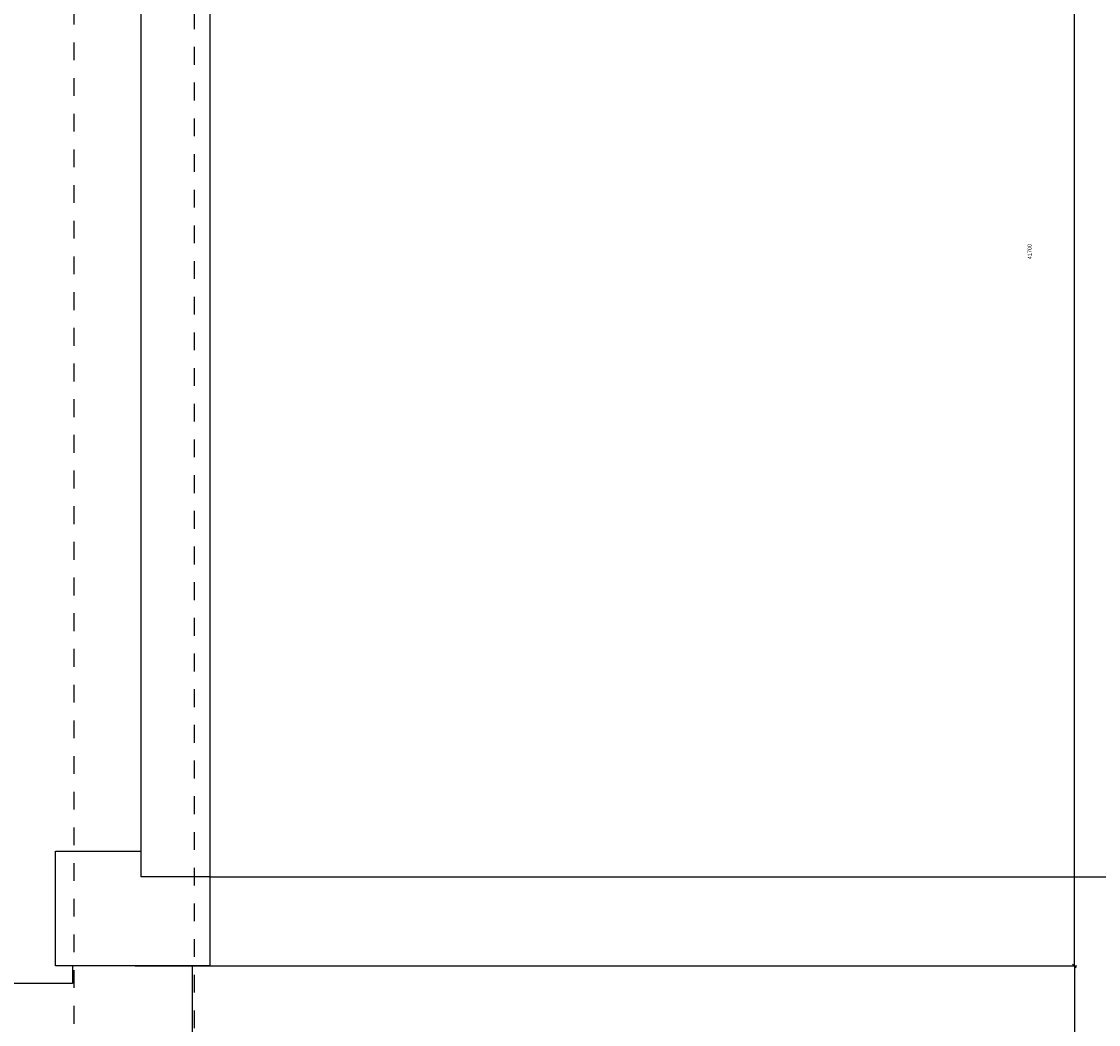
# Model space of a CAD drawing. Header units: millimetres. Extents: x -38031 to 110605, y -30229 to 92226.
# Tile 65 of 194: x 13707 to 14336, y 26521 to 27107. Entities that reach past the tile are written whole.
import ezdxf

# ---------------------------------------------------------------- set-up
doc = ezdxf.new("R2010")
doc.units = ezdxf.units.MM
doc.header["$LTSCALE"] = 50
doc.set_wipeout_variables(frame=1)
doc.linetypes.add('STYLE_01', pattern=[0.41664, 0.20828, -0.20836])
for name, color, linetype in [('AL$1A---_ALGEMEEN', 8, 'Continuous'), ('AT$1A---_TEKST025', 8, 'Continuous'), ('BOUWKUNDIG', 8, 'Continuous')]:
    doc.layers.add(name, color=color, linetype=linetype)
doc.styles.add('Arial', font='ARIAL.TTF')
doc.dimstyles.new('VyA', dxfattribs={"dimtxt": 2.272868, "dimasz": 2.120801, "dimexe": 1.5, "dimexo": 1.59, "dimgap": 0.5, "dimtad": 1, "dimdec": 0, "dimzin": 11, "dimtxsty": 'Arial', "dimblk": 'VW_SLASH', "dimcen": 0, "dimdle": 1, "dimazin": 0, "dimtfac": 0.8, "dimtdec": 0, "dimtix": 1, "dimtmove": 0, "dimatfit": 0, "dimldrblk": 'VW_FILLEDARROW', "dimfxl": 0, "dimfrac": 2, "dimtolj": 1, "dimtzin": 11, "dimarcsym": 0})

# ---------------------------------------------------------------- blocks, each defined once
blk = doc.blocks.new('32x_hout-mk 809-p')
at = {"color": 0}
blk.add_wipeout([(-110.71, -867), (-20.71, -867), (-20.71, -934), (-110.71, -934)], dxfattribs=at).dxf.layer = 'AL$1A---_ALGEMEEN'
at = {"layer": 'AL$1A---_ALGEMEEN', "color": 0}
blk.add_lwpolyline([(-20.71, -152), (-20.71, -882), (709.29, -882)], dxfattribs=at)
blk.add_lwpolyline([(-110.71, -867), (-20.71, -867), (-20.71, -934), (-110.71, -934)], close=True, dxfattribs=at)
at = {"color": 0}
blk.add_wipeout([(-60.71, -152), (-20.71, -152), (-20.71, -882), (-60.71, -882)], dxfattribs=at).dxf.layer = 'AL$1A---_ALGEMEEN'
at = {"layer": 'AL$1A---_ALGEMEEN', "color": 0}
blk.add_lwpolyline([(-60.71, -152), (-20.71, -152), (-20.71, -882), (-60.71, -882)], close=True, dxfattribs=at)
blk = doc.blocks.new('VW_SLASH')
at = {"layer": 'AL$1A---_ALGEMEEN', "color": 0, "linetype": 'ByBlock', "lineweight": -2}
blk.add_line((0, 0), (-1, 0), dxfattribs=at)
at = {"layer": 'AL$1A---_ALGEMEEN', "color": 0, "linetype": 'ByBlock', "lineweight": 5}
blk.add_line((0.5, 0.5), (-0.5, -0.5), dxfattribs=at)
blk = doc.blocks.new('*D979')
at = {"layer": 'AL$1A---_ALGEMEEN', "color": 0, "lineweight": -2}
for p, q in [((-42452.38, -1185.67), (-42037.5, -1185.67)), ((-42039, -2017.55), (-42039, -1187.79)), ((-42587.1, -2019.67), (-42037.5, -2019.67))]:
    blk.add_line(p, q, dxfattribs=at)
at = {"layer": 'AL$1A---_ALGEMEEN', "color": 0, "lineweight": -2, "xscale": 2.12080078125, "yscale": 2.12080078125, "zscale": 2.12080078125}
for p, rotation in [((-42039, -1185.67), 90), ((-42039, -2019.67), 270)]:
    blk.add_blockref('VW_SLASH', p, dxfattribs=dict(at, rotation=rotation))
at = {"layer": 'AT$1A---_TEKST025', "insert": (-42065.16, -1602.67), "char_height": 2.273, "attachment_point": 5, "rotation": 90, "style": 'Arial'}
blk.add_mtext('\\A1;41700', dxfattribs=at)
blk = doc.blocks.new('VW_FILLEDARROW')
at = {"layer": 'AL$1A---_ALGEMEEN', "color": 0, "lineweight": -2}
blk.add_solid([(0, 0), (0.47, 0.47), (0.47, -0.47)], dxfattribs=at)
blk = doc.blocks.new('*D980')
at = {"layer": 'AL$1A---_ALGEMEEN', "color": 0, "lineweight": -2}
for p, q in [((-42587.1, -2019.67), (-42037.5, -2019.67)), ((-42039, -2021.79), (-42039, -2133.88)), ((-42566.41, -2136), (-42037.5, -2136))]:
    blk.add_line(p, q, dxfattribs=at)
at = {"layer": 'AL$1A---_ALGEMEEN', "color": 0, "lineweight": -2, "xscale": 2.12080078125, "yscale": 2.12080078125, "zscale": 2.12080078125}
for p, rotation in [((-42039, -2019.67), 90), ((-42039, -2136), 270)]:
    blk.add_blockref('VW_SLASH', p, dxfattribs=dict(at, rotation=rotation))
at = {"layer": 'AT$1A---_TEKST025', "insert": (-42065.16, -2077.84), "char_height": 2.273, "attachment_point": 5, "rotation": 90, "style": 'Arial'}
blk.add_mtext('\\A1;5817', dxfattribs=at)
blk = doc.blocks.new('Group-40')
at = {"color": 0}
blk.add_wipeout([(-42553.69, -2136.004), (-42553.69, -2019.671), (-42623.69, -2019.671), (-42623.69, -2030.004), (-43843.69, -2030.004), (-43843.69, -2100.004), (-42623.69, -2100.004), (-42623.69, -2136.004)], dxfattribs=at).dxf.layer = 'AL$1A---_ALGEMEEN'
at = {"layer": 'AL$1A---_ALGEMEEN', "color": 0}
blk.add_lwpolyline([(-42553.69, -2136.004), (-42553.69, -2019.671), (-42623.69, -2019.671), (-42623.69, -2030.004), (-43843.69, -2030.004), (-43843.69, -2100.004), (-42623.69, -2100.004), (-42623.69, -2136.004)], close=True, dxfattribs=at)
blk.add_blockref('32x_hout-mk 809-p', (-42522.983, -1085.671), dxfattribs=at)
at = {"layer": 'AL$1A---_ALGEMEEN', "color": 0, "linetype": 'STYLE_01'}
blk.add_lwpolyline([(-42622.822, 724.996), (-42552.822, 724.996), (-42552.822, -2970.004), (-42622.822, -2970.004)], close=True, dxfattribs=at)
at = {"layer": 'AL$1A---_ALGEMEEN', "color": 0}
for base, p2, picture, middle in [((-42039, -1185.671), (-42453.969, -1185.671), '*D979', (-42065.16, -1602.671)), ((-42039, -2136.004), (-42568, -2136.004), '*D980', (-42065.16, -2077.838))]:
    dim = blk.add_linear_dim(base=base, p1=(-42588.69, -2019.671), p2=p2, angle=90, dimstyle='VyA', override={"dimtxt": 2.272868, "dimgap": 25, "dimlfac": 50, "dimpost": '<>', "dimtxsty": 'Arial', "dimtmove": 2}, dxfattribs=at)
    dim.commit()
    dim.dimension.update_dxf_attribs({"geometry": picture, "text_midpoint": middle})
blk = doc.blocks.new('200254 W 211 30-06-2008')
at = {"layer": 'AL$1A---_ALGEMEEN', "xscale": 0.02, "yscale": 0.02, "zscale": 0.02}
blk.add_blockref('Group-40', (20161.969, 3587.445), dxfattribs=at)

msp = doc.modelspace()

# ---------------------------------------------------------------- block references
at = {"layer": 'BOUWKUNDIG', "xscale": 50, "yscale": 50, "zscale": 50}
msp.add_blockref('200254 W 211 30-06-2008', (-951737.46, -150797.26), dxfattribs=at)

doc.saveas('drawing.dxf')
